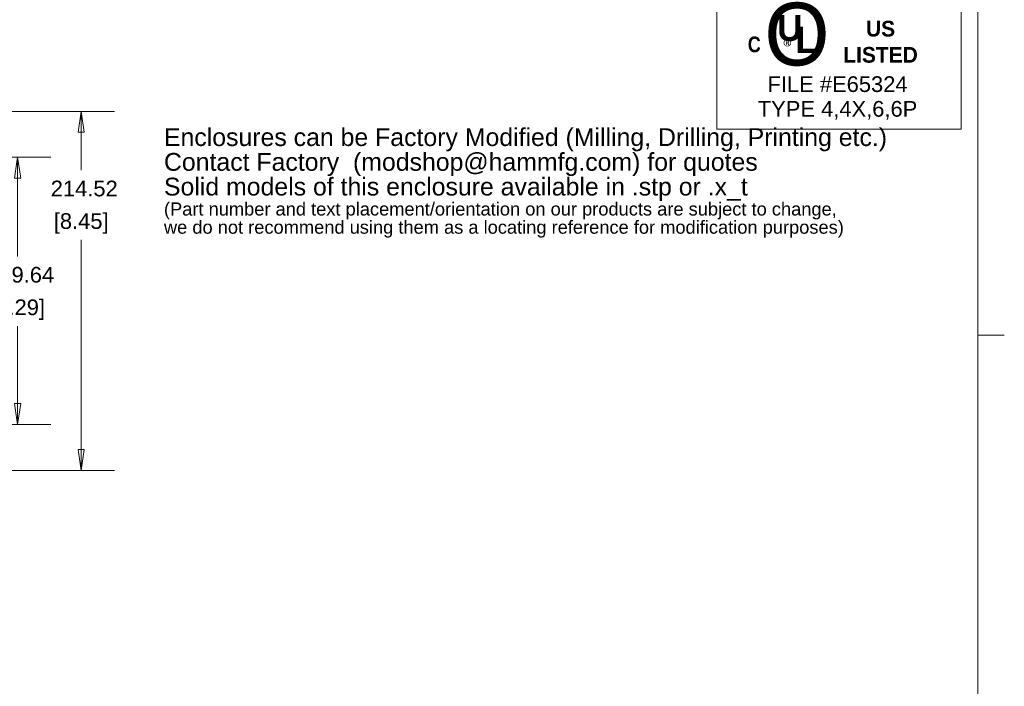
# Model space of a CAD drawing. Header units: millimetres. Extents: x 32 to 1714, y 32 to 1317.
# Tile 21 of 28: x 1126 to 1714, y 465 to 863. Entities that reach past the tile are written whole.
import ezdxf

# ---------------------------------------------------------------- set-up
doc = ezdxf.new("R2010")
doc.units = ezdxf.units.MM
doc.header["$LTSCALE"] = 6.25
for name, color, linetype, lineweight in [('Dimension (ANSI)', 7, 'Continuous', 9), ('Sketch Geometry (ANSI)', 7, 'Continuous', 9), ('Symbol (ANSI)', 7, 'Continuous', 9)]:
    doc.layers.add(name, color=color, linetype=linetype, lineweight=lineweight)
doc.styles.add('Note Text (ANSI)', font='arial.ttf')
doc.dimstyles.new('Default - mm_inch (ANSI)', dxfattribs={"dimscale": 6.25, "dimtxt": 1.5, "dimasz": 2, "dimexe": 3.175, "dimexo": 1, "dimgap": 0.8, "dimtad": 0, "dimtih": 1, "dimtoh": 1, "dimrnd": 1e-08, "dimzin": 4, "dimdsep": 46, "dimtxsty": 'Note Text (ANSI)', "dimblk": 'Filled-1', "dimcen": 0.09, "dimdle": 10, "dimclrd": 256, "dimclre": 256, "dimclrt": 256, "dimadec": 1, "dimazin": 0, "dimtfac": 1.333333, "dimtofl": 0, "dimtmove": 0, "dimatfit": 3, "dimfxl": 1, "dimtolj": 1, "dimtzin": 0, "dimlwd": -1, "dimlwe": -1, "dimarcsym": 0})

# ---------------------------------------------------------------- blocks, each defined once
blk = doc.blocks.new('Borders Default Border')
at = {"layer": 'Sketch Geometry (ANSI)'}
blk.add_line((271.78, 107.95), (274.296, 107.95), dxfattribs=at)
at = {"layer": 'Sketch Geometry (ANSI)', "flags": 128}
blk.add_lwpolyline([(7.62, 7.62), (7.62, 208.28), (271.78, 208.28), (271.78, 7.62), (7.62, 7.62)], dxfattribs=at)
blk = doc.blocks.new('UL')
at = {"layer": 'Sketch Geometry (ANSI)'}
for p, q in [((-11.678, 7.522), (-11.678, -7.522)), ((-11.678, 7.522), (-9.925, 7.522)), ((11.678, 7.522), (9.925, 7.522)), ((11.678, -7.522), (11.678, 7.522)), ((-11.678, -7.522), (11.678, -7.522))]:
    blk.add_line(p, q, dxfattribs=at)
at = {"layer": 'Symbol (ANSI)', "insert": (0.071, 7.395), "char_height": 1.5, "width": 18.63682, "attachment_point": 5, "line_spacing_factor": 0.944221, "style": 'Note Text (ANSI)'}
blk.add_mtext('\\fArial|b0|i0;POLYCARBONATE VERSION ONLY', dxfattribs=at)
at = {"layer": 'Symbol (ANSI)', "attachment_point": 5, "style": 'Note Text (ANSI)'}
for s, insert, char_height, width in [('\\fCentury Gothic|b0|i0;\\H6.0000;O', (-4.012, 1.527), 6, 7.62513), ('\\fCentury Gothic|b1|i0;\\H1.5000;US LISTED', (3.982, 0.824), 1.5, 9.02226)]:
    blk.add_mtext(s, dxfattribs=dict(at, insert=insert, char_height=char_height, width=width))
for s, insert, char_height in [('\\fCentury Gothic|b1|i0;\\H2.5000;U', (-4.694, 2.14), 2.5), ('\\fCentury Gothic|b1|i0;\\H2.5000;L', (-3.136, 1.021), 2.5), ('\\fCalibri|b0|i0;\\H1.5000;®', (-4.763, 0.231), 1.5)]:
    blk.add_mtext(s, dxfattribs=dict(at, insert=insert, char_height=char_height))
at = {"layer": 'Symbol (ANSI)', "char_height": 1.5, "attachment_point": 5, "style": 'Note Text (ANSI)'}
for s, insert, line_spacing_factor in [('\\fSwis721 Cn BT|b1|i0;\\H1.5000;C\\fSwis721 Cn BT|b1|i0;\\H2.0000;\\P', (-8.1, 0.571), 4), ('\\fArial|b0|i0;FILE #E65324\\P\\fArial|b0|i0;TYPE 4,4X,6,6P', (-0.133, -4.537), 0.944221)]:
    blk.add_mtext(s, dxfattribs=dict(at, insert=insert, line_spacing_factor=line_spacing_factor))
blk = doc.blocks.new('Filled-1')
at = {"color": 0}
for p, q in [((0, 0), (-1, 0.15)), ((-1, 0.15), (-1, -0.15)), ((-1, 0), (0, 0)), ((-1, -0.15), (0, 0))]:
    blk.add_line(p, q, dxfattribs=at)
at = {"color": 0, "flags": 128}
blk.add_lwpolyline([(-1, -0.15), (0, 0), (-1, 0.15), (-1, -0.15)], dxfattribs=at)
at = {"color": 0}
blk.add_solid([(-1, -0.15), (0, 0), (-1, 0.15), (-1, -0.15)], dxfattribs=at)
blk = doc.blocks.new('*D53')
at = {"layer": 'Defpoints', "color": 0, "transparency": 16777216}
for p in [(1033.29, 808.3), (1033.29, 593.78), (1162.59, 593.78)]:
    blk.add_point(p, dxfattribs=at)
at = {"layer": 'Dimension (ANSI)', "transparency": 16777216}
for p, q in [((1039.54, 808.3), (1182.43, 808.3)), ((1162.59, 795.8), (1162.59, 773.17)), ((1162.59, 606.28), (1162.59, 731.58)), ((1039.54, 593.78), (1182.43, 593.78))]:
    blk.add_line(p, q, dxfattribs=at)
at = {"layer": 'Dimension (ANSI)', "transparency": 16777216, "xscale": 12.5, "yscale": 12.5, "zscale": 12.5}
for p, rotation in [((1162.59, 808.3), 90), ((1162.59, 593.78), 270)]:
    blk.add_blockref('Filled-1', p, dxfattribs=dict(at, rotation=rotation))
at = {"layer": 'Dimension (ANSI)', "transparency": 16777216, "char_height": 9.375, "attachment_point": 5, "style": 'Note Text (ANSI)'}
for s, insert in [('\\A1; 214.52', (1162.59, 762.17)), ('\\A1;[8.45]', (1162.59, 741.37))]:
    blk.add_mtext(s, dxfattribs=dict(at, insert=insert))
blk = doc.blocks.new('*D54')
at = {"layer": 'Defpoints', "color": 0, "transparency": 16777216}
for p in [(1051.25, 780.86), (1051.25, 621.22), (1124.59, 621.22)]:
    blk.add_point(p, dxfattribs=at)
at = {"layer": 'Dimension (ANSI)', "transparency": 16777216}
for p, q in [((1057.5, 780.86), (1144.43, 780.86)), ((1124.59, 768.36), (1124.59, 721.65)), ((1124.59, 633.72), (1124.59, 680.06)), ((1057.5, 621.22), (1144.43, 621.22))]:
    blk.add_line(p, q, dxfattribs=at)
at = {"layer": 'Dimension (ANSI)', "transparency": 16777216, "xscale": 12.5, "yscale": 12.5, "zscale": 12.5}
for p, rotation in [((1124.59, 780.86), 90), ((1124.59, 621.22), 270)]:
    blk.add_blockref('Filled-1', p, dxfattribs=dict(at, rotation=rotation))
at = {"layer": 'Dimension (ANSI)', "transparency": 16777216, "char_height": 9.375, "attachment_point": 5, "style": 'Note Text (ANSI)'}
for s, insert in [('\\A1; 159.64', (1124.59, 710.64)), ('\\A1;[6.29]', (1124.59, 689.85))]:
    blk.add_mtext(s, dxfattribs=dict(at, insert=insert))

msp = doc.modelspace()

# ---------------------------------------------------------------- block references
at = {"xscale": 6.25, "yscale": 6.25, "zscale": 6.25}
for name, p in [('Borders Default Border', (0, 0)), ('UL', (1615.5001, 844.6819))]:
    msp.add_blockref(name, p, dxfattribs=at)

# ---------------------------------------------------------------- texts
at = {"layer": 'Symbol (ANSI)', "color": 5, "true_color": 0x0000ff, "insert": (1212.0525, 759.8416), "char_height": 10.6250001, "width": 464.399096, "attachment_point": 4, "line_spacing_factor": 0.834474, "style": 'Note Text (ANSI)'}
msp.add_mtext('{\\H1x;Enclosures can be Factory Modified (Milling, Drilling, Printing etc.)\\PContact Factory  (modshop@hammfg.com) for quotes\\H1.2001x; \\H0.83326x;\\PSolid models of this enclosure available in .stp or .x_t\\H1.1736x; \\H0.95231x;\\P\\H0.65789x;(Part number and text placement/orientation on our products are subject to change,\\H1.2337x; \\H0.81056x;\\Pwe do not recommend using them as a locating reference for modification purposes)\\fCalibri|b0|i0|c0|p34;\\H1.0695x; \\H0.93506x;\\P\\H1.0709x; }', dxfattribs=at)

# ---------------------------------------------------------------- dimensions: what is measured, and where the dimension line sits
at = {"layer": 'Dimension (ANSI)'}
for base, p1, p2, text, picture, middle in [((1162.5891, 593.7768), (1033.2856, 808.2968), (1033.2856, 593.7768), ' <>\\X[8.45]', '*D53', (1162.5891, 752.3795)), ((1124.5858, 621.2168), (1051.2456, 780.8568), (1051.2456, 621.2168), ' <>\\X[6.29]', '*D54', (1124.5858, 700.8568))]:
    dim = msp.add_linear_dim(base=base, p1=p1, p2=p2, angle=90, text=text, dimstyle='Default - mm_inch (ANSI)', override={"dimgap": 0.8, "dimdec": 2, "dimpost": '\\X', "dimtol": 0, "dimlim": 0, "dimtp": 0, "dimtm": 0, "dimtdec": 2, "dimatfit": 1}, dxfattribs=at)
    dim.commit()
    dim.dimension.update_dxf_attribs({"geometry": picture, "text_midpoint": middle, "dimtype": 160})

doc.saveas('drawing.dxf')
